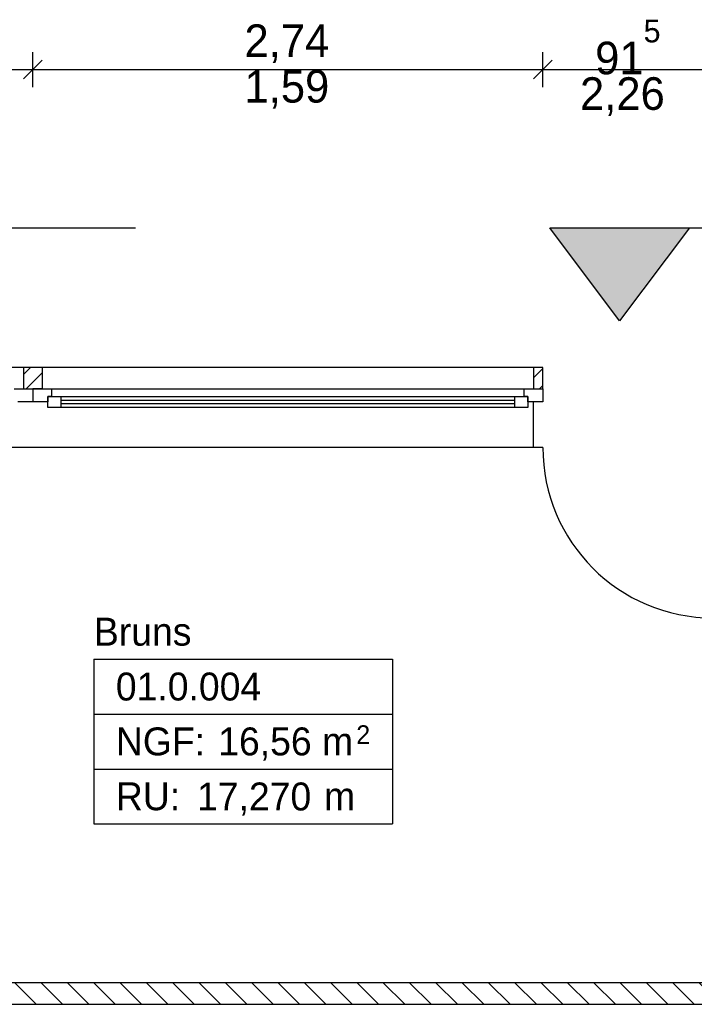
# Model space of a CAD drawing. Extents: x -73 to 359, y -4 to 85.
# Tile 52 of 149: x -24.43 to -20.81, y 38.21 to 43.49. Entities that reach past the tile are written whole.
import ezdxf

# ---------------------------------------------------------------- set-up
doc = ezdxf.new("R2010")
doc.units = 0
doc.header["$MEASUREMENT"] = 0
doc.linetypes.add('Strichlinie', pattern=[0.005644, 0.002822, -0.002822])
doc.linetypes.add('Wipeout_Contour', pattern=[1, 0, -1])
for name, color, linetype in [('0._EG_7_0', 7, 'Continuous'), ('0._EG_7_P_BM_AUSSEN', 7, 'Continuous'), ('0._EG_7_P_ZE_SYMBOL', 7, 'Continuous'), ('0._EG_7_R_NT_DACH', 7, 'Continuous'), ('0._EG_7_R_NT_INNENWAND', 7, 'Continuous'), ('0._EG_7_R_NT_TREPPE', 7, 'Continuous'), ('0._EG_7_R_TR_AUSSENWAND', 7, 'Continuous'), ('0._EG_7_Räume', 7, 'Continuous')]:
    doc.layers.add(name, color=color, linetype=linetype)
doc.styles.add('ERSTELLTER_STIL_1', font='txt')
doc.styles.add('ERSTELLTER_STIL_3', font='txt')
pattern_1 = [(45, (0, 0), (-0.04596194, 0.04596194), [])]

msp = doc.modelspace()

# ---------------------------------------------------------------- hatches: boundary and pattern name
at = {"layer": '0._EG_7_P_ZE_SYMBOL', "linetype": 'Continuous', "ltscale": 1000}
msp.add_hatch(color=256, dxfattribs=at).paths.add_polyline_path([(-20.8364, 42.375), (-21.5864, 42.375), (-21.2114, 41.875)], flags=0)
at = {"layer": '0._EG_7_R_NT_INNENWAND', "linetype": 'Continuous', "ltscale": 1000}
h = msp.add_hatch(dxfattribs=at)
h.set_pattern_fill('MW_Porenbeton_0007', color=256, style=0, pattern_type=2)
h.set_pattern_definition([(135, (0, 0), (0.07071068, 0.07071068), [])])
h.paths.add_polyline_path([(-24.5896, 38.32), (-24.5896, 38.205), (-19.4746, 38.205), (-19.4746, 38.32)], flags=0)
at = {"layer": '0._EG_7_R_TR_AUSSENWAND', "linetype": 'Continuous', "ltscale": 1000}
h = msp.add_hatch(dxfattribs=at)
h.set_pattern_fill('MW_Kalksandstein_0007', color=256, style=0, pattern_type=2)
h.set_pattern_definition(pattern_1)
h.paths.add_polyline_path([(-24.4137, 41.51), (-24.3637, 41.51), (-24.3137, 41.51), (-24.3137, 41.625), (-24.4137, 41.625)], flags=0)
h = msp.add_hatch(dxfattribs=at)
h.set_pattern_fill('MW_Kalksandstein_0007', color=256, style=0, pattern_type=2)
h.set_pattern_definition(pattern_1)
h.paths.add_polyline_path([(-21.6237, 41.625), (-21.6737, 41.625), (-21.6737, 41.51), (-21.6237, 41.51)], flags=0)

# ---------------------------------------------------------------- linework, layer by layer
at = {"layer": '0._EG_7_0', "linetype": 'Continuous', "ltscale": 1000}
for p, q in [((-24.4137, 41.625), (-24.4137, 41.51)), ((-24.3137, 41.625), (-24.3137, 41.51)), ((-21.6737, 41.625), (-21.6737, 41.51)), ((-21.6237, 41.51), (-21.6237, 41.625)), ((-24.4137, 41.51), (-24.3637, 41.51)), ((-24.3137, 41.51), (-24.3637, 41.51)), ((-21.6737, 41.51), (-21.6237, 41.51))]:
    msp.add_line(p, q, dxfattribs=at)
at = {"layer": '0._EG_7_P_BM_AUSSEN', "linetype": 'Continuous', "ltscale": 1000}
for p, q in [((-24.3637, 43.1313), (-24.3637, 43.3188)), ((-21.6237, 43.1313), (-21.6237, 43.3188)), ((-24.3137, 43.275), (-24.4137, 43.175)), ((-21.5737, 43.275), (-21.6737, 43.175)), ((-26.0887, 43.225), (-24.3637, 43.225)), ((-24.3637, 43.225), (-21.6237, 43.225)), ((-21.6237, 43.225), (-20.7087, 43.225))]:
    msp.add_line(p, q, dxfattribs=at)
at = {"layer": '0._EG_7_P_ZE_SYMBOL', "linetype": 'Continuous', "ltscale": 1000}
for p, q in [((-21.2114, 41.875), (-21.5864, 42.375)), ((-21.5864, 42.375), (-20.8364, 42.375)), ((-20.8364, 42.375), (-21.2114, 41.875))]:
    msp.add_line(p, q, dxfattribs=at)
at = {"layer": '0._EG_7_R_NT_DACH', "linetype": 'Strichlinie', "ltscale": 1000}
msp.add_line((-32.2787, 42.375), (-14.5187, 42.375), dxfattribs=at)
at = {"layer": '0._EG_7_R_NT_INNENWAND', "linetype": 'Continuous', "ltscale": 1000}
for p, q in [((-20.5187, 38.32), (-24.5896, 38.32)), ((-24.5896, 38.205), (-20.5187, 38.205))]:
    msp.add_line(p, q, dxfattribs=at)
at = {"layer": '0._EG_7_R_TR_AUSSENWAND', "linetype": 'Continuous', "ltscale": 1000}
for p, q in [((-24.4137, 41.625), (-26.0387, 41.625)), ((-24.3137, 41.625), (-24.4137, 41.625)), ((-21.6737, 41.625), (-24.3137, 41.625)), ((-21.6237, 41.625), (-21.6737, 41.625)), ((-24.3637, 41.195), (-26.0887, 41.195)), ((-21.6237, 41.195), (-24.3637, 41.195))]:
    msp.add_line(p, q, dxfattribs=at)
msp.add_arc((-20.7087, 41.195), 0.915, 180, 270, dxfattribs=at)
at = {"layer": '0._EG_7_Räume', "linetype": 'Continuous', "ltscale": 1000}
for p, q in [((-24.0354, 40.0577), (-24.0354, 39.1738)), ((-24.0354, 40.0577), (-22.4319, 40.0577)), ((-22.4319, 40.0577), (-22.4319, 39.1738)), ((-24.0354, 39.7631), (-22.4319, 39.7631)), ((-24.0354, 39.4684), (-22.4319, 39.4684)), ((-24.0354, 39.1738), (-22.4319, 39.1738))]:
    msp.add_line(p, q, dxfattribs=at)

# ---------------------------------------------------------------- texts
at = {"layer": '0._EG_7_P_BM_AUSSEN', "linetype": 'Continuous', "char_height": 0.175, "attachment_point": 7, "style": 'ERSTELLTER_STIL_1'}
for s, insert in [('{2,74}', (-23.2265, 43.26)), ('{91\\A1{\\H0.7x;\\S5^  ;}}', (-21.3428, 43.1971)), ('{1,59}', (-23.2265, 43.015)), ('{2,26}', (-21.4241, 42.976))]:
    msp.add_mtext(s, dxfattribs=dict(at, insert=insert))
at = {"layer": '0._EG_7_Räume', "linetype": 'Continuous'}
for s, insert, char_height, attachment_point, style in [('{Bruns}', (-24.0354, 40.2812), 0.15, 1, 'ERSTELLTER_STIL_3'), ('{01.0.004 }', (-23.9175, 39.9866), 0.15, 1, 'ERSTELLTER_STIL_1'), ('{NGF: }', (-23.9175, 39.6919), 0.15, 1, 'ERSTELLTER_STIL_1'), ('{16,56 m}', (-23.3676, 39.6919), 0.15, 1, 'ERSTELLTER_STIL_1'), ('{2}', (-22.6257, 39.7034), 0.1, 1, 'ERSTELLTER_STIL_1'), ('{RU: }', (-23.9175, 39.3973), 0.15, 1, 'ERSTELLTER_STIL_1'), ('{17,270}', (-23.4814, 39.2182), 0.15, 7, 'ERSTELLTER_STIL_1'), ('{ m}', (-22.8547, 39.3973), 0.15, 1, 'ERSTELLTER_STIL_1')]:
    msp.add_mtext(s, dxfattribs=dict(at, insert=insert, char_height=char_height, attachment_point=attachment_point, style=style))

# ---------------------------------------------------------------- wipeouts: each hides what was drawn before it
at = {"color": 254, "linetype": 'Wipeout_Contour', "lineweight": 0, "ltscale": 189.78166}
msp.add_wipeout([(-21.7237, 41.51), (-21.7237, 41.47), (-24.2637, 41.47), (-24.2637, 41.51)], dxfattribs=at).dxf.layer = '0._EG_7_R_TR_AUSSENWAND'

# ---------------------------------------------------------------- next in the draw order: wipeouts: each hides what was drawn before it
at = {"color": 254, "linetype": 'Wipeout_Contour', "lineweight": 0, "ltscale": 288.608749}
msp.add_wipeout([(-24.3637, 41.51), (-24.2637, 41.51), (-24.2637, 41.47), (-24.2837, 41.47), (-24.2837, 41.44), (-24.3637, 41.44)], dxfattribs=at).dxf.layer = '0._EG_7_R_TR_AUSSENWAND'
at = {"color": 254, "linetype": 'Wipeout_Contour', "lineweight": 0, "ltscale": 280.405027}
msp.add_wipeout([(-21.6237, 41.44), (-21.7037, 41.44), (-21.7037, 41.47), (-21.7237, 41.47), (-21.7237, 41.51), (-21.6237, 41.51)], dxfattribs=at).dxf.layer = '0._EG_7_R_TR_AUSSENWAND'
at = {"color": 254, "linetype": 'Wipeout_Contour', "lineweight": 0, "ltscale": 189.673756}
msp.add_wipeout([(-21.7737, 41.47), (-21.7737, 41.45), (-24.2137, 41.45), (-24.2137, 41.47)], dxfattribs=at).dxf.layer = '0._EG_7_R_TR_AUSSENWAND'

# ---------------------------------------------------------------- next in the draw order: linework, layer by layer
at = {"layer": '0._EG_7_R_NT_TREPPE', "linetype": 'Continuous', "ltscale": 1000}
msp.add_line((-21.6737, 41.195), (-21.6737, 41.44), dxfattribs=at)
at = {"layer": '0._EG_7_R_TR_AUSSENWAND', "linetype": 'Continuous', "ltscale": 1000}
for p, q in [((-24.3637, 41.51), (-24.2637, 41.51)), ((-24.3637, 41.51), (-24.3637, 41.495)), ((-24.3137, 41.51), (-24.3637, 41.51)), ((-24.2637, 41.51), (-21.7237, 41.51)), ((-21.7237, 41.51), (-21.6237, 41.51)), ((-21.6737, 41.51), (-21.6237, 41.51)), ((-21.6237, 41.51), (-21.6237, 41.495)), ((-24.3637, 41.495), (-24.3637, 41.44)), ((-21.6237, 41.495), (-21.6237, 41.44))]:
    msp.add_line(p, q, dxfattribs=at)

# ---------------------------------------------------------------- next in the draw order: wipeouts: each hides what was drawn before it
at = {"color": 254, "linetype": 'Wipeout_Contour', "lineweight": 0, "ltscale": 189.533844}
msp.add_wipeout([(-21.7737, 41.43), (-21.7737, 41.41), (-24.2137, 41.41), (-24.2137, 41.43)], dxfattribs=at).dxf.layer = '0._EG_7_R_TR_AUSSENWAND'

# ---------------------------------------------------------------- next in the draw order: wipeouts: each hides what was drawn before it
at = {"color": 254, "linetype": 'Wipeout_Contour', "lineweight": 0, "ltscale": 192.06229}
msp.add_wipeout([(-24.2137, 41.47), (-24.2137, 41.41), (-24.2837, 41.41), (-24.2837, 41.47)], dxfattribs=at).dxf.layer = '0._EG_7_R_TR_AUSSENWAND'
at = {"color": 254, "linetype": 'Wipeout_Contour', "lineweight": 0, "ltscale": 187.192671}
msp.add_wipeout([(-21.7037, 41.47), (-21.7037, 41.41), (-21.7737, 41.41), (-21.7737, 41.47)], dxfattribs=at).dxf.layer = '0._EG_7_R_TR_AUSSENWAND'

# ---------------------------------------------------------------- next in the draw order: linework, layer by layer
at = {"layer": '0._EG_7_R_TR_AUSSENWAND', "linetype": 'Continuous', "ltscale": 1000}
for p, q in [((-24.2637, 41.51), (-24.2637, 41.47)), ((-21.7237, 41.47), (-21.7237, 41.51)), ((-24.2637, 41.47), (-24.2837, 41.47)), ((-24.2837, 41.47), (-24.2837, 41.44)), ((-24.2837, 41.41), (-24.2837, 41.47)), ((-21.7037, 41.47), (-21.7237, 41.47)), ((-21.7037, 41.44), (-21.7037, 41.47)), ((-21.7037, 41.47), (-21.7037, 41.41)), ((-24.2837, 41.44), (-24.3637, 41.44)), ((-21.6237, 41.44), (-21.7037, 41.44))]:
    msp.add_line(p, q, dxfattribs=at)

# ---------------------------------------------------------------- next in the draw order: wipeouts: each hides what was drawn before it
at = {"color": 254, "linetype": 'Wipeout_Contour', "lineweight": 0, "ltscale": 189.603796}
msp.add_wipeout([(-21.7737, 41.43), (-24.2137, 41.43), (-24.2137, 41.45), (-21.7737, 41.45)], dxfattribs=at).dxf.layer = '0._EG_7_R_TR_AUSSENWAND'

# ---------------------------------------------------------------- next in the draw order: linework, layer by layer
at = {"layer": '0._EG_7_R_TR_AUSSENWAND', "linetype": 'Continuous', "ltscale": 1000}
for p, q in [((-24.2837, 41.47), (-24.2137, 41.47)), ((-24.2137, 41.47), (-21.7737, 41.47)), ((-24.2137, 41.47), (-24.2137, 41.41)), ((-21.7737, 41.41), (-21.7737, 41.47)), ((-21.7737, 41.47), (-21.7037, 41.47)), ((-24.2137, 41.41), (-24.2837, 41.41)), ((-24.2137, 41.45), (-21.7737, 41.45)), ((-21.7737, 41.43), (-24.2137, 41.43)), ((-21.7737, 41.41), (-24.2137, 41.41)), ((-21.7037, 41.41), (-21.7737, 41.41))]:
    msp.add_line(p, q, dxfattribs=at)

# ---------------------------------------------------------------- next in the draw order: wipeouts: each hides what was drawn before it
at = {"color": 254, "linetype": 'Wipeout_Contour', "lineweight": 0, "ltscale": 288.366509}
msp.add_wipeout([(-24.3637, 41.44), (-24.4437, 41.44), (-24.4437, 41.47), (-24.4637, 41.47), (-24.4637, 41.51), (-24.3637, 41.51)], dxfattribs=at).dxf.layer = '0._EG_7_R_TR_AUSSENWAND'

# ---------------------------------------------------------------- next in the draw order: linework, layer by layer
at = {"layer": '0._EG_7_R_TR_AUSSENWAND', "linetype": 'Continuous', "ltscale": 1000}
for p, q in [((-24.4637, 41.51), (-24.3637, 41.51)), ((-24.4137, 41.51), (-24.3637, 41.51)), ((-24.3637, 41.51), (-24.3637, 41.495)), ((-24.3637, 41.495), (-24.3637, 41.44)), ((-24.3637, 41.44), (-24.4437, 41.44))]:
    msp.add_line(p, q, dxfattribs=at)

doc.saveas('drawing.dxf')
